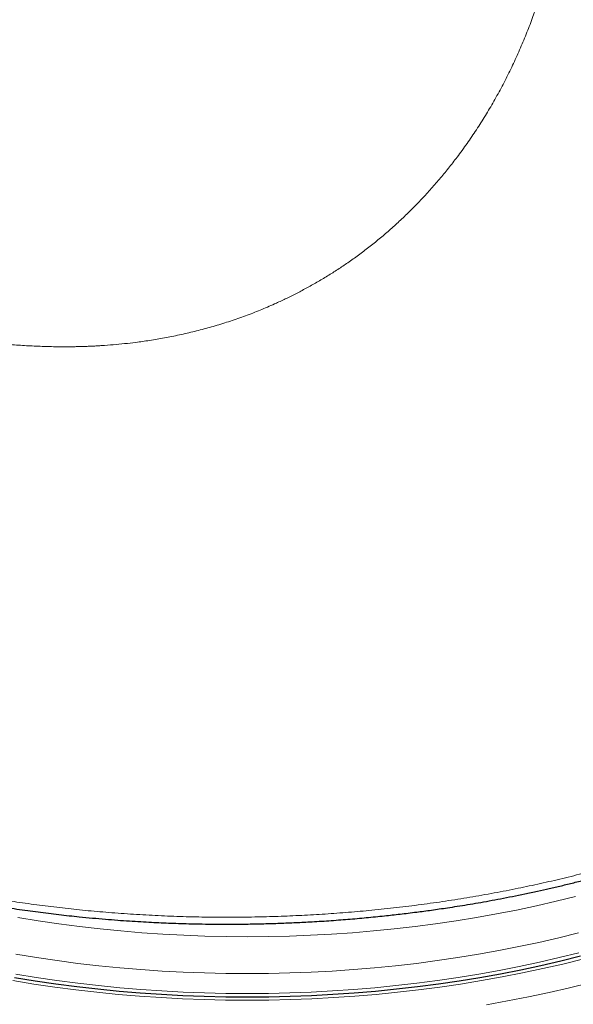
# Model space of a CAD drawing. Header units: millimetres. Extents: x 8 to 693, y 12 to 484.
# Tile 37 of 46: x 593 to 609, y 163 to 191. Entities that reach past the tile are written whole.
import ezdxf

# ---------------------------------------------------------------- set-up
doc = ezdxf.new("R2010")
doc.units = ezdxf.units.MM

msp = doc.modelspace()

# ---------------------------------------------------------------- linework, layer by layer
at = {"color": 252, "linetype": 'Continuous', "lineweight": 0, "flags": 128}
for points in [[(608.83, 165.586), (608.277, 165.449), (607.718, 165.32), (607.153, 165.2), (606.583, 165.088), (606.008, 164.985), (605.428, 164.891), (604.845, 164.805), (604.257, 164.728), (603.667, 164.661), (603.073, 164.602), (602.477, 164.552), (601.88, 164.511), (601.28, 164.479), (600.679, 164.456), (600.077, 164.443), (599.475, 164.438), (598.873, 164.443), (598.272, 164.456), (597.671, 164.479), (597.071, 164.511), (596.473, 164.552), (595.877, 164.602), (595.284, 164.661), (594.693, 164.728), (594.106, 164.805), (593.523, 164.891), (592.943, 164.985)], [(608.912, 164.545), (608.354, 164.407), (607.79, 164.277), (607.22, 164.156), (606.645, 164.043), (606.065, 163.939), (605.48, 163.844), (604.891, 163.758), (604.299, 163.68), (603.703, 163.612), (603.105, 163.552), (602.504, 163.502), (601.9, 163.461), (601.296, 163.429), (600.69, 163.406), (600.083, 163.392), (599.475, 163.388), (598.868, 163.392), (598.261, 163.406), (597.655, 163.429), (597.05, 163.461), (596.447, 163.502), (595.846, 163.552), (595.248, 163.612), (594.652, 163.68), (594.059, 163.758), (593.471, 163.844), (592.886, 163.939)], [(592.878, 163.373), (593.463, 163.278), (594.052, 163.191), (594.646, 163.114), (595.242, 163.045), (595.841, 162.986), (596.443, 162.936), (597.047, 162.894), (597.653, 162.862), (598.26, 162.839), (598.867, 162.825), (599.475, 162.821), (600.083, 162.825), (600.691, 162.839), (601.298, 162.862), (601.904, 162.894), (602.508, 162.936), (603.109, 162.986), (603.709, 163.045), (604.305, 163.114), (604.898, 163.191), (605.488, 163.278), (606.073, 163.373), (606.654, 163.477), (607.23, 163.59), (607.8, 163.712), (608.365, 163.842), (608.924, 163.98)], [(609.034, 163.801), (608.468, 163.661), (607.897, 163.529), (607.32, 163.406), (606.737, 163.292), (606.15, 163.187), (605.558, 163.09), (604.961, 163.003), (604.361, 162.925), (603.758, 162.855), (603.152, 162.795), (602.543, 162.744), (601.932, 162.702), (601.319, 162.67), (600.705, 162.647), (600.091, 162.633), (599.475, 162.628), (598.86, 162.633), (598.245, 162.647), (597.632, 162.67), (597.019, 162.702), (596.408, 162.744), (595.799, 162.795), (595.193, 162.855), (594.589, 162.925), (593.989, 163.003), (593.393, 163.09), (592.801, 163.187)], [(606.292, 162.502), (606.892, 162.609), (607.487, 162.726), (608.076, 162.851), (608.66, 162.986), (609.237, 163.129)]]:
    msp.add_lwpolyline(points, dxfattribs=at)
at = {"color": 7, "linetype": 'Continuous', "lineweight": 30, "flags": 128}
msp.add_lwpolyline([(608.973, 163.88), (608.411, 163.741), (607.843, 163.61), (607.27, 163.488), (606.691, 163.374), (606.107, 163.27), (605.519, 163.174), (604.926, 163.087), (604.33, 163.009), (603.731, 162.94), (603.128, 162.881), (602.523, 162.83), (601.916, 162.789), (601.307, 162.756), (600.697, 162.733), (600.087, 162.719), (599.475, 162.715), (598.864, 162.719), (598.253, 162.733), (597.643, 162.756), (597.035, 162.789), (596.428, 162.83), (595.823, 162.881), (595.22, 162.94), (594.621, 163.009), (594.024, 163.087), (593.432, 163.174), (592.844, 163.27)], dxfattribs=at)
at = {"color": 252, "linetype": 'Continuous', "lineweight": 0}
for points, knots in [([(608.493, 198.579), (608.508, 198.461), (608.538, 198.222), (608.572, 197.858), (608.599, 197.486), (608.617, 197.106), (608.627, 196.721), (608.628, 196.341), (608.621, 195.97), (608.607, 195.606), (608.585, 195.242), (608.556, 194.877), (608.515, 194.48), (608.46, 194.053), (608.389, 193.595), (608.306, 193.137), (608.21, 192.679), (608.101, 192.225), (607.979, 191.775), (607.845, 191.328), (607.698, 190.882), (607.536, 190.436), (607.359, 189.991), (607.168, 189.548), (606.961, 189.109), (606.741, 188.675), (606.508, 188.251), (606.264, 187.838), (606.009, 187.436), (605.741, 187.042), (605.474, 186.676), (605.211, 186.337), (604.955, 186.025), (604.69, 185.721), (604.417, 185.426), (604.136, 185.138), (603.851, 184.864), (603.564, 184.603), (603.276, 184.356), (602.982, 184.118), (602.683, 183.89), (602.387, 183.677), (602.093, 183.478), (601.799, 183.291), (601.499, 183.111), (601.197, 182.94), (600.898, 182.78), (600.601, 182.632), (600.269, 182.476), (599.896, 182.315), (599.478, 182.151), (599.05, 181.999), (598.621, 181.864), (598.191, 181.743), (597.761, 181.636), (597.402, 181.559), (597.116, 181.504), (596.906, 181.467), (596.696, 181.433), (596.493, 181.403), (596.256, 181.371), (595.979, 181.339), (595.657, 181.308), (595.403, 181.29), (595.22, 181.278), (595.108, 181.272), (594.996, 181.267), (594.883, 181.262), (594.77, 181.259), (594.656, 181.256), (594.438, 181.251), (594.114, 181.25), (593.68, 181.259), (593.237, 181.278), (592.786, 181.309), (592.369, 181.347), (591.988, 181.39), (591.642, 181.435), (591.255, 181.492), (590.967, 181.54), (590.777, 181.575), (590.724, 181.584), (590.671, 181.594), (590.618, 181.604), (590.566, 181.614), (590.513, 181.625), (590.348, 181.657), (590.069, 181.715), (589.675, 181.804), (589.274, 181.903), (588.866, 182.011), (588.455, 182.128), (588.041, 182.255), (587.624, 182.39), (587.202, 182.536), (586.923, 182.64), (586.781, 182.692)], [0, 0, 0, 0, 0.011058, 0.022281, 0.03368, 0.045265, 0.057044, 0.068771, 0.07972, 0.090663, 0.101609, 0.112563, 0.123533, 0.13731, 0.151095, 0.164902, 0.178741, 0.192624, 0.206315, 0.220071, 0.233904, 0.247824, 0.261965, 0.276154, 0.290402, 0.304722, 0.319019, 0.33299, 0.346966, 0.360958, 0.374977, 0.386867, 0.398725, 0.410558, 0.42237, 0.43417, 0.446048, 0.45725, 0.468407, 0.479524, 0.490607, 0.501661, 0.511728, 0.522001, 0.532485, 0.542729, 0.55274, 0.562557, 0.572126, 0.585318, 0.598638, 0.612096, 0.625698, 0.638766, 0.651978, 0.66534, 0.671694, 0.678084, 0.684509, 0.690796, 0.696498, 0.706111, 0.715864, 0.725759, 0.729124, 0.732504, 0.735902, 0.739315, 0.742746, 0.746193, 0.749656, 0.762546, 0.775756, 0.789289, 0.803148, 0.817335, 0.82795, 0.838744, 0.849718, 0.86448, 0.866157, 0.867838, 0.869523, 0.871212, 0.872904, 0.874601, 0.876302, 0.888755, 0.901558, 0.914714, 0.928223, 0.942086, 0.956048, 0.970353, 0.985003, 1, 1, 1, 1]), ([(582.085, 168.96), (582.256, 168.864), (582.596, 168.671), (583.125, 168.394), (583.665, 168.127), (584.218, 167.871), (584.783, 167.626), (585.349, 167.395), (585.915, 167.179), (586.481, 166.976), (587.057, 166.782), (587.643, 166.598), (588.251, 166.418), (588.88, 166.246), (589.528, 166.081), (590.184, 165.928), (590.845, 165.786), (591.514, 165.656), (592.175, 165.54), (592.829, 165.437), (593.476, 165.346), (594.127, 165.265), (594.783, 165.195), (595.456, 165.133), (596.147, 165.082), (596.853, 165.042), (597.561, 165.013), (598.27, 164.997), (598.98, 164.992), (599.677, 164.999), (600.36, 165.017), (601.029, 165.045), (601.697, 165.084), (602.363, 165.133), (603.042, 165.194), (603.731, 165.267), (604.432, 165.353), (605.128, 165.451), (605.821, 165.561), (606.51, 165.683), (607.181, 165.814), (607.834, 165.953), (608.469, 166.099), (609.099, 166.257), (609.723, 166.423), (610.134, 166.543), (610.339, 166.603)], [0, 0, 0, 0, 0.023531, 0.046955, 0.070297, 0.093578, 0.11682, 0.140046, 0.161947, 0.183869, 0.205826, 0.227836, 0.249912, 0.273333, 0.296697, 0.320015, 0.343299, 0.366562, 0.389814, 0.411739, 0.433675, 0.455631, 0.477618, 0.499643, 0.523017, 0.546371, 0.569708, 0.593031, 0.616343, 0.639645, 0.661609, 0.68357, 0.705528, 0.727487, 0.749447, 0.772744, 0.796049, 0.819364, 0.842694, 0.866042, 0.889411, 0.911468, 0.933552, 0.955665, 0.977813, 1, 1, 1, 1])]:
    msp.add_open_spline(points, degree=3, knots=knots, dxfattribs=at)
at = {"color": 7, "linetype": 'Continuous', "lineweight": 30}
msp.add_open_spline([(582.188, 168.723), (582.218, 168.706), (582.275, 168.674), (582.355, 168.628), (582.426, 168.588), (582.487, 168.554), (582.539, 168.525), (582.582, 168.502), (582.614, 168.484), (582.637, 168.472), (582.652, 168.463), (582.665, 168.456), (582.678, 168.449), (582.691, 168.442), (582.72, 168.427), (582.767, 168.401), (582.836, 168.364), (582.918, 168.32), (583.014, 168.27), (583.125, 168.212), (583.247, 168.15), (583.376, 168.085), (583.563, 167.992), (583.813, 167.872), (584.13, 167.724), (584.459, 167.576), (584.783, 167.437), (585.101, 167.304), (585.412, 167.18), (585.73, 167.056), (586.05, 166.937), (586.365, 166.824), (586.666, 166.719), (586.953, 166.623), (587.225, 166.534), (587.489, 166.451), (587.744, 166.373), (587.974, 166.304), (588.181, 166.244), (588.364, 166.192), (588.541, 166.142), (588.717, 166.094), (588.915, 166.042), (589.141, 165.983), (589.399, 165.918), (589.66, 165.854), (589.923, 165.792), (590.188, 165.731), (590.464, 165.67), (590.751, 165.61), (591.05, 165.549), (591.458, 165.47), (591.973, 165.376), (592.595, 165.274), (593.11, 165.198), (593.515, 165.144), (593.81, 165.106), (594.106, 165.071), (594.399, 165.038), (594.72, 165.004), (595.064, 164.971), (595.428, 164.939), (595.779, 164.911), (596.116, 164.888), (596.437, 164.868), (596.739, 164.851), (597.025, 164.838), (597.305, 164.826), (597.591, 164.816), (597.887, 164.808), (598.221, 164.801), (598.597, 164.797), (599.015, 164.796), (599.449, 164.799), (599.896, 164.808), (600.351, 164.821), (600.805, 164.839), (601.289, 164.863), (601.801, 164.894), (602.339, 164.935), (602.867, 164.981), (603.29, 165.023), (603.61, 165.058), (603.835, 165.083), (604.067, 165.111), (604.293, 165.14), (604.514, 165.169), (604.729, 165.198), (604.953, 165.23), (605.198, 165.266), (605.466, 165.307), (605.756, 165.354), (606.059, 165.405), (606.374, 165.461), (606.701, 165.522), (607.04, 165.588), (607.391, 165.659), (607.74, 165.734), (608.087, 165.812), (608.431, 165.892), (608.783, 165.978), (609.144, 166.07), (609.514, 166.168), (609.891, 166.273), (610.144, 166.347), (610.272, 166.384)], degree=3, knots=[0, 0, 0, 0, 0.004137, 0.00783, 0.011079, 0.013886, 0.016251, 0.018176, 0.01966, 0.020633, 0.021249, 0.021782, 0.022353, 0.022961, 0.023608, 0.026223, 0.029319, 0.032895, 0.037256, 0.042166, 0.047614, 0.053283, 0.059022, 0.072082, 0.085489, 0.099246, 0.113355, 0.125606, 0.138115, 0.150887, 0.163636, 0.175938, 0.187789, 0.198553, 0.20892, 0.21889, 0.228464, 0.237641, 0.244683, 0.251471, 0.257996, 0.264311, 0.27081, 0.279711, 0.289056, 0.298845, 0.307959, 0.317426, 0.327246, 0.337419, 0.347946, 0.358756, 0.380354, 0.401851, 0.423257, 0.433321, 0.443367, 0.453397, 0.463389, 0.473153, 0.485901, 0.498155, 0.509906, 0.521143, 0.531865, 0.542074, 0.551238, 0.560431, 0.569929, 0.579732, 0.58984, 0.603177, 0.617011, 0.631343, 0.646172, 0.661361, 0.676392, 0.691215, 0.709411, 0.727286, 0.74484, 0.762075, 0.769557, 0.776977, 0.784646, 0.792877, 0.799739, 0.806948, 0.814506, 0.822412, 0.831819, 0.841677, 0.851986, 0.862747, 0.873962, 0.885631, 0.897755, 0.910336, 0.922024, 0.934083, 0.946514, 0.959319, 0.972501, 0.98606, 1, 1, 1, 1], dxfattribs=at)

doc.saveas('drawing.dxf')
